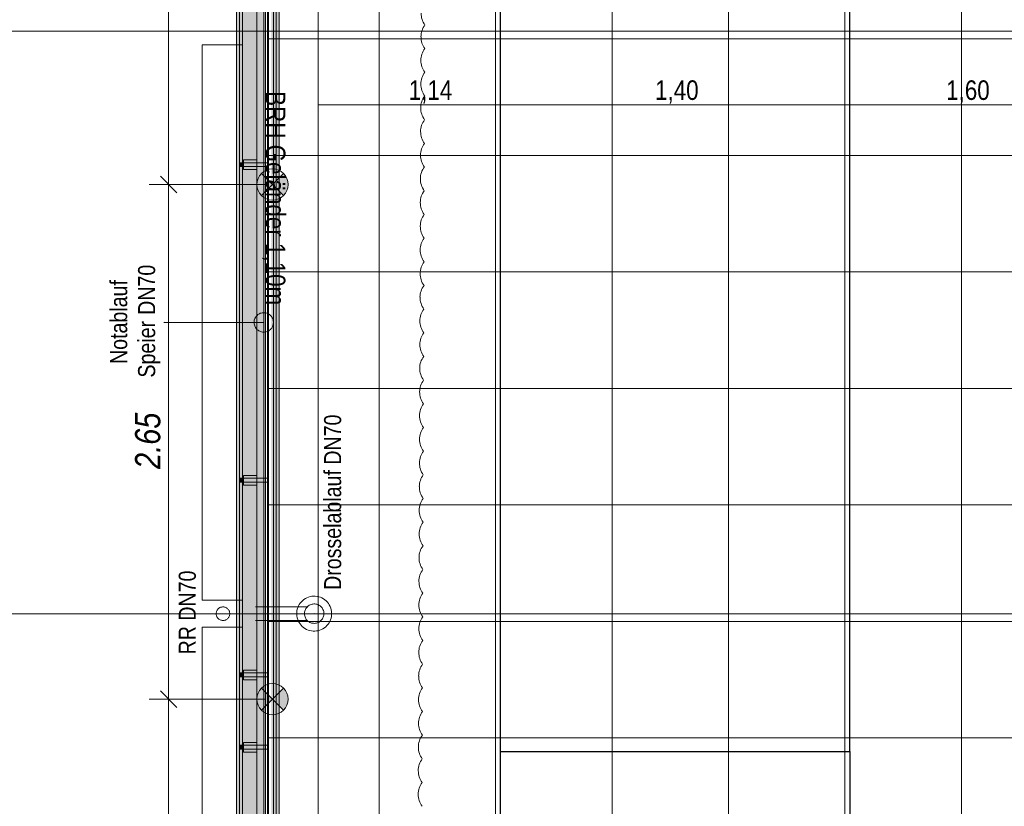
# Model space of a CAD drawing. Extents: x -420 to 300, y 62 to 1112.
# Tile 211 of 256: x -333 to -232, y 530 to 611. Entities that reach past the tile are written whole.
import ezdxf
from ezdxf.lldxf.tags import DXFTag

# ---------------------------------------------------------------- set-up
doc = ezdxf.new("R2010")
doc.units = 0
doc.layers.get('0').update_dxf_attribs({"lineweight": 13})
for name, color, linetype, lineweight, true_color in [('00_ E_ST_Handlaufleuchte', 7, 'Continuous', 13, 0xb2b200), ('00_E_ST_Handlaufleuchte_Bem', 7, 'Continuous', 5, 0x7d7d00), ('00_E_ST_Handlaufleuchte_Kabel', 3, 'Continuous', 18, 0x00ff00), ('00_E_ST_Handlaufleuchte–Handlauf-Position', 7, 'Continuous', 5, 0x0000b2), ('30 -33 Aussenwände- 7 Fassade_ Elemente', 7, 'Continuous', 9, 0x00aacc), ('30 -34 Innenwände- 6 Elemente', 7, 'Continuous', 9, 0xff6633), ('30 -36 Dächer- 3 Dachbeläge', 7, 'Continuous', 15, 0x9999ff), ('30 -36 Dächer- 4 Dachbekleidungen', 7, 'Continuous', 9, 0xccccff), ('60- 61 allgemeine Ausstattung- 4 Terrassen', 9, 'Continuous', 9, 0x808080), ('70 -72 Beschriftung- 1 Beschriftung allgemein', 7, 'Continuous', 9, 0xff6633), ('70 -76 Bemaßung- 2 Allgemein', 9, 'Continuous', 5, 0x808080), ('70 -77 Revision- 2 Wolken', 7, 'Continuous', 18, 0x944cff)]:
    doc.layers.add(name, color=color, linetype=linetype, lineweight=lineweight, true_color=true_color)
for name, color, linetype, lineweight in [('40 -41 Abwasser_Wasser_Gas- 1 Abwasser + sanitäre Anlagen', 7, 'Continuous', 9), ('40 -41 Abwasser_Wasser_Gas- 2 Wasser-1', 7, 'Continuous', 15), ('70 -71 Achsen- 1 Gebäudeachsen', 7, 'STRICHPUNKT2-A06CPUWML0', 18)]:
    doc.layers.add(name, color=color, linetype=linetype, lineweight=lineweight)
doc.styles.get("Standard").update_dxf_attribs({"font": 'ARIALN.TTF'})
tags = doc.linetypes.add('grob-A06CPUWHL0', pattern=[14, 3, -8, 3]).pattern_tags.tags
tags[8:9] = [DXFTag(74, 4), DXFTag(75, 0), DXFTag(340, '0'), DXFTag(46, 0.0), DXFTag(50, 0.0), DXFTag(44, 0.0), DXFTag(45, 0.0)]
tags[6:7] = [DXFTag(74, 4), DXFTag(75, 0), DXFTag(340, '0'), DXFTag(46, 0.0), DXFTag(50, 0.0), DXFTag(44, 0.0), DXFTag(45, 0.0)]
tags[4:5] = [DXFTag(74, 4), DXFTag(75, 0), DXFTag(340, '0'), DXFTag(46, 0.0), DXFTag(50, 0.0), DXFTag(44, 0.0), DXFTag(45, 0.0)]
tags = doc.linetypes.add('STRICHPUNKT2-A06CPUWML0', pattern=[12.7, 6.35, -3.175, 0, -3.175]).pattern_tags.tags
tags[10:11] = [DXFTag(74, 4), DXFTag(75, 0), DXFTag(340, '0'), DXFTag(46, 0.0), DXFTag(50, 0.0), DXFTag(44, 0.0), DXFTag(45, 0.0)]
tags[8:9] = [DXFTag(74, 4), DXFTag(75, 0), DXFTag(340, '0'), DXFTag(46, 0.0), DXFTag(50, 0.0), DXFTag(44, 0.0), DXFTag(45, 0.0)]
tags[6:7] = [DXFTag(74, 4), DXFTag(75, 0), DXFTag(340, '0'), DXFTag(46, 0.0), DXFTag(50, 0.0), DXFTag(44, 0.0), DXFTag(45, 0.0)]
tags[4:5] = [DXFTag(74, 4), DXFTag(75, 0), DXFTag(340, '0'), DXFTag(46, 0.0), DXFTag(50, 0.0), DXFTag(44, 0.0), DXFTag(45, 0.0)]

# ---------------------------------------------------------------- blocks, each defined once
blk = doc.blocks.new('Referenz-A06CPUWNL0', base_point=(-395.24, 76.95))
at = {"layer": '30 -33 Aussenwände- 7 Fassade_ Elemente', "color": 0, "linetype": 'Continuous', "ltscale": 0.13}
for p, q in [((-310.1, 376.65), (-310.1, 766.65)), ((-314.24, 608.05), (-310.7, 608.05)), ((-314.24, 550.85), (-314.24, 608.05)), ((-314.24, 608.05), (-310.1, 608.05)), ((-314.24, 550.85), (-314.24, 608.05)), ((-310.7, 608.05), (-310.7, 550.85)), ((-310.1, 608.05), (-310.1, 550.85)), ((-310.7, 550.85), (-314.24, 550.85)), ((-310.1, 550.85), (-314.24, 550.85)), ((-314.24, 548.05), (-310.7, 548.05)), ((-314.24, 385.85), (-314.24, 548.05)), ((-314.24, 548.05), (-310.1, 548.05)), ((-314.24, 385.85), (-314.24, 548.05)), ((-310.7, 548.05), (-310.7, 385.85)), ((-310.1, 548.05), (-310.1, 385.85))]:
    blk.add_line(p, q, dxfattribs=at)
at = {"layer": '30 -34 Innenwände- 6 Elemente', "color": 0, "linetype": 'Continuous', "ltscale": 0.13}
for p, q in [((-310.1, 766.65), (-310.1, 376.65)), ((-307.9, 378.85), (-307.9, 766.65)), ((-306.9, 766.65), (-306.9, 379.85)), ((-306.3, 380.45), (-306.3, 766.65))]:
    blk.add_line(p, q, dxfattribs=at)
at = {"layer": '30 -36 Dächer- 3 Dachbeläge', "color": 0, "linetype": 'Continuous', "ltscale": 0.15}
for p, q in [((-310.7, 766.05), (-310.7, 376.05)), ((-307.7, 379.05), (-307.7, 766.05))]:
    blk.add_line(p, q, dxfattribs=at)
at = {"layer": '30 -36 Dächer- 3 Dachbeläge', "color": 0, "lineweight": 9}
for p, q in [((-310, 595.9), (-310.4, 595.9)), ((-310, 595.5), (-310, 595.9)), ((-310.4, 595.5), (-310, 595.5)), ((-310.4, 563.4), (-310, 563.4)), ((-310, 563.4), (-310, 563)), ((-310, 563), (-310.4, 563)), ((-310, 543.35), (-310.4, 543.35)), ((-310.4, 542.95), (-310, 542.95)), ((-310, 542.95), (-310, 543.35)), ((-310.4, 535.9), (-310, 535.9)), ((-310, 535.9), (-310, 535.5)), ((-310, 535.5), (-310.4, 535.5))]:
    blk.add_line(p, q, dxfattribs=at)
at = {"layer": '30 -36 Dächer- 3 Dachbeläge', "color": 0, "lineweight": 0}
for points in [[(-310.7, 376.05), (-310.7, 766.05), (-307.7, 376.05)], [(-307.7, 379.05), (-310.7, 766.05), (-307.7, 766.05)], [(-307.7, 376.05), (-310.7, 766.05), (-307.7, 379.05)], [(-310, 595.9), (-310, 595.5), (-310.4, 595.9)], [(-310.4, 595.9), (-310, 595.5), (-310.4, 595.5)], [(-310, 563), (-310, 563.4), (-310.4, 563)], [(-310.4, 563), (-310, 563.4), (-310.4, 563.4)], [(-310, 543.35), (-310, 542.95), (-310.4, 543.35)], [(-310.4, 543.35), (-310, 542.95), (-310.4, 542.95)], [(-310, 535.5), (-310, 535.9), (-310.4, 535.5)], [(-310.4, 535.5), (-310, 535.9), (-310.4, 535.9)]]:
    blk.add_solid(points, dxfattribs=at)
at = {"layer": '30 -36 Dächer- 4 Dachbekleidungen', "color": 0, "linetype": 'Continuous', "ltscale": 0.13}
for p, q in [((-310.4, 766.05), (-310.4, 376.35)), ((-308.6, 378.15), (-308.6, 766.05)), ((-307.4, 766.05), (-307.4, 379.35)), ((-306.6, 380.15), (-306.6, 766.05)), ((-308.6, 596.2), (-310, 596.2)), ((-310, 596.2), (-310, 595.9)), ((-310, 595.5), (-310, 595.9)), ((-310, 595.9), (-308.6, 595.9)), ((-307.4, 595.9), (-308.6, 595.9)), ((-307.4, 595.5), (-307.4, 595.9)), ((-308.6, 595.5), (-310, 595.5)), ((-310, 595.2), (-310, 595.5)), ((-308.6, 595.2), (-310, 595.2)), ((-308.6, 595.5), (-307.4, 595.5)), ((-308.6, 563.7), (-310, 563.7)), ((-310, 563.7), (-310, 563.4)), ((-308.6, 563.4), (-310, 563.4)), ((-310, 563.4), (-310, 563)), ((-308.6, 563.4), (-307.4, 563.4)), ((-307.4, 563.4), (-307.4, 563)), ((-310, 563), (-308.6, 563)), ((-310, 562.7), (-310, 563)), ((-308.6, 562.7), (-310, 562.7)), ((-307.4, 563), (-308.6, 563)), ((-308.6, 543.65), (-310, 543.65)), ((-310, 543.65), (-310, 543.35)), ((-310, 542.95), (-310, 543.35)), ((-310, 543.35), (-308.6, 543.35)), ((-308.6, 542.95), (-310, 542.95)), ((-310, 542.65), (-310, 542.95)), ((-307.4, 543.35), (-308.6, 543.35)), ((-308.6, 542.95), (-307.4, 542.95)), ((-307.4, 542.95), (-307.4, 543.35)), ((-308.6, 542.65), (-310, 542.65)), ((-308.6, 536.2), (-310, 536.2)), ((-310, 536.2), (-310, 535.9)), ((-308.6, 535.9), (-310, 535.9)), ((-310, 535.9), (-310, 535.5)), ((-308.6, 535.9), (-307.4, 535.9)), ((-307.4, 535.9), (-307.4, 535.5)), ((-310, 535.5), (-308.6, 535.5)), ((-310, 535.2), (-310, 535.5)), ((-308.6, 535.2), (-310, 535.2)), ((-307.4, 535.5), (-308.6, 535.5))]:
    blk.add_line(p, q, dxfattribs=at)
at = {"layer": '40 -41 Abwasser_Wasser_Gas- 1 Abwasser + sanitäre Anlagen', "color": 0, "linetype": 'grob-A06CPUWHL0', "ltscale": 0.13}
for p, q in [((-303.41, 550.15), (-308.76, 550.15)), ((-297.61, 549.45), (-302.7, 549.45)), ((-303.41, 548.75), (-308.76, 548.75))]:
    blk.add_line(p, q, dxfattribs=at)
at = {"layer": '40 -41 Abwasser_Wasser_Gas- 1 Abwasser + sanitäre Anlagen', "color": 0, "linetype": 'Continuous', "lineweight": 5, "ltscale": 0.13}
for p, q in [((-302.64, 549.47), (-302.7, 549.45)), ((-302.7, 549.45), (-302.64, 549.44)), ((-302.64, 549.44), (-302.64, 549.47))]:
    blk.add_line(p, q, dxfattribs=at)
at = {"layer": '40 -41 Abwasser_Wasser_Gas- 1 Abwasser + sanitäre Anlagen', "color": 0, "lineweight": 0}
for points in [[(-302.7, 549.45), (-302.64, 549.45), (-302.64, 549.47)], [(-302.7, 549.45), (-302.64, 549.44), (-302.64, 549.45)]]:
    blk.add_solid(points, dxfattribs=at)
at = {"layer": '40 -41 Abwasser_Wasser_Gas- 2 Wasser-1', "color": 0, "linetype": 'Continuous', "ltscale": 0.15}
for p, q in [((-308.16, 580.42), (-308.06, 580.44)), ((-308.06, 580.44), (-307.96, 580.45)), ((-307.96, 580.45), (-307.87, 580.45)), ((-307.87, 580.45), (-307.77, 580.44)), ((-307.77, 580.44), (-307.67, 580.43)), ((-307.67, 580.43), (-307.58, 580.4)), ((-308.9, 579.49), (-308.89, 579.58)), ((-308.9, 579.39), (-308.9, 579.49)), ((-308.89, 579.58), (-308.87, 579.68)), ((-308.87, 579.68), (-308.84, 579.77)), ((-308.84, 579.77), (-308.81, 579.87)), ((-308.81, 579.87), (-308.76, 579.95)), ((-308.76, 579.95), (-308.71, 580.04)), ((-308.71, 580.04), (-308.65, 580.11)), ((-308.65, 580.11), (-308.58, 580.18)), ((-308.58, 580.18), (-308.51, 580.25)), ((-308.51, 580.25), (-308.43, 580.3)), ((-308.43, 580.3), (-308.34, 580.35)), ((-308.34, 580.35), (-308.25, 580.39)), ((-308.25, 580.39), (-308.16, 580.42)), ((-307.58, 580.4), (-307.49, 580.36)), ((-307.49, 580.36), (-307.4, 580.32)), ((-307.4, 580.32), (-307.32, 580.27)), ((-307.32, 580.27), (-307.24, 580.21)), ((-307.24, 580.21), (-307.17, 580.14)), ((-307.17, 580.14), (-307.1, 580.06)), ((-307.1, 580.06), (-307.05, 579.98)), ((-307.05, 579.98), (-307, 579.9)), ((-307, 579.9), (-306.96, 579.81)), ((-306.96, 579.81), (-306.93, 579.71)), ((-306.93, 579.71), (-306.91, 579.62)), ((-306.91, 579.62), (-306.9, 579.52)), ((-306.9, 579.42), (-306.91, 579.32)), ((-306.9, 579.52), (-306.9, 579.42)), ((-308.88, 579.29), (-308.9, 579.39)), ((-308.86, 579.19), (-308.88, 579.29)), ((-308.83, 579.1), (-308.86, 579.19)), ((-308.79, 579.01), (-308.83, 579.1)), ((-308.75, 578.93), (-308.79, 579.01)), ((-308.69, 578.84), (-308.75, 578.93)), ((-308.63, 578.77), (-308.69, 578.84)), ((-308.56, 578.7), (-308.63, 578.77)), ((-308.48, 578.64), (-308.56, 578.7)), ((-308.4, 578.59), (-308.48, 578.64)), ((-308.31, 578.54), (-308.4, 578.59)), ((-308.22, 578.51), (-308.31, 578.54)), ((-308.12, 578.48), (-308.22, 578.51)), ((-308.03, 578.46), (-308.12, 578.48)), ((-307.93, 578.45), (-308.03, 578.46)), ((-307.83, 578.46), (-307.93, 578.45)), ((-307.73, 578.47), (-307.83, 578.46)), ((-307.64, 578.49), (-307.73, 578.47)), ((-307.55, 578.52), (-307.64, 578.49)), ((-307.46, 578.56), (-307.55, 578.52)), ((-307.37, 578.6), (-307.46, 578.56)), ((-307.29, 578.66), (-307.37, 578.6)), ((-307.21, 578.72), (-307.29, 578.66)), ((-307.15, 578.79), (-307.21, 578.72)), ((-307.08, 578.87), (-307.15, 578.79)), ((-307.03, 578.95), (-307.08, 578.87)), ((-306.99, 579.04), (-307.03, 578.95)), ((-306.95, 579.13), (-306.99, 579.04)), ((-306.92, 579.23), (-306.95, 579.13)), ((-306.91, 579.32), (-306.92, 579.23)), ((-303.6, 551.01), (-303.75, 550.92)), ((-303.44, 551.09), (-303.6, 551.01)), ((-303.28, 551.16), (-303.44, 551.09)), ((-303.11, 551.21), (-303.28, 551.16)), ((-302.93, 551.24), (-303.11, 551.21)), ((-302.76, 551.25), (-302.93, 551.24)), ((-302.58, 551.25), (-302.76, 551.25)), ((-302.4, 551.23), (-302.58, 551.25)), ((-302.23, 551.19), (-302.4, 551.23)), ((-302.06, 551.14), (-302.23, 551.19)), ((-301.9, 551.07), (-302.06, 551.14)), ((-301.75, 550.98), (-301.9, 551.07)), ((-312.58, 549.96), (-312.52, 550.01)), ((-312.58, 549.96), (-312.52, 550.01)), ((-312.52, 550.01), (-312.47, 550.05)), ((-312.52, 550.01), (-312.47, 550.05)), ((-312.47, 550.05), (-312.41, 550.08)), ((-312.47, 550.05), (-312.41, 550.08)), ((-312.41, 550.08), (-312.34, 550.11)), ((-312.41, 550.08), (-312.34, 550.11)), ((-312.34, 550.11), (-312.28, 550.13)), ((-312.34, 550.11), (-312.28, 550.13)), ((-312.28, 550.13), (-312.21, 550.14)), ((-312.28, 550.13), (-312.21, 550.14)), ((-312.21, 550.14), (-312.14, 550.15)), ((-312.21, 550.14), (-312.14, 550.15)), ((-312.14, 550.15), (-312.07, 550.15)), ((-312.14, 550.15), (-312.07, 550.15)), ((-312.07, 550.15), (-312.01, 550.15)), ((-312.07, 550.15), (-312.01, 550.15)), ((-312.01, 550.15), (-311.94, 550.14)), ((-312.01, 550.15), (-311.94, 550.14)), ((-311.94, 550.14), (-311.87, 550.12)), ((-311.94, 550.14), (-311.87, 550.12)), ((-311.87, 550.12), (-311.81, 550.09)), ((-311.87, 550.12), (-311.81, 550.09)), ((-311.81, 550.09), (-311.75, 550.06)), ((-311.81, 550.09), (-311.75, 550.06)), ((-311.75, 550.06), (-311.69, 550.02)), ((-311.75, 550.06), (-311.69, 550.02)), ((-311.69, 550.02), (-311.64, 549.98)), ((-311.69, 550.02), (-311.64, 549.98)), ((-304.38, 550.09), (-304.44, 549.92)), ((-304.31, 550.25), (-304.38, 550.09)), ((-304.23, 550.4), (-304.31, 550.25)), ((-304.13, 550.55), (-304.23, 550.4)), ((-304.01, 550.68), (-304.13, 550.55)), ((-303.88, 550.81), (-304.01, 550.68)), ((-303.75, 550.92), (-303.88, 550.81)), ((-303.49, 550.06), (-303.55, 549.98)), ((-303.43, 550.14), (-303.49, 550.06)), ((-303.36, 550.21), (-303.43, 550.14)), ((-303.28, 550.27), (-303.36, 550.21)), ((-303.2, 550.32), (-303.28, 550.27)), ((-303.11, 550.36), (-303.2, 550.32)), ((-303.02, 550.4), (-303.11, 550.36)), ((-302.92, 550.43), (-303.02, 550.4)), ((-302.83, 550.44), (-302.92, 550.43)), ((-302.73, 550.45), (-302.83, 550.44)), ((-302.63, 550.45), (-302.73, 550.45)), ((-302.53, 550.44), (-302.63, 550.45)), ((-302.44, 550.42), (-302.53, 550.44)), ((-302.35, 550.39), (-302.44, 550.42)), ((-302.26, 550.35), (-302.35, 550.39)), ((-302.17, 550.3), (-302.26, 550.35)), ((-302.09, 550.25), (-302.17, 550.3)), ((-302.01, 550.18), (-302.09, 550.25)), ((-301.95, 550.11), (-302.01, 550.18)), ((-301.88, 550.04), (-301.95, 550.11)), ((-301.83, 549.95), (-301.88, 550.04)), ((-301.6, 550.88), (-301.75, 550.98)), ((-301.47, 550.77), (-301.6, 550.88)), ((-301.34, 550.64), (-301.47, 550.77)), ((-301.23, 550.5), (-301.34, 550.64)), ((-301.14, 550.35), (-301.23, 550.5)), ((-301.06, 550.2), (-301.14, 550.35)), ((-300.99, 550.03), (-301.06, 550.2)), ((-300.94, 549.86), (-300.99, 550.03)), ((-312.8, 549.48), (-312.79, 549.54)), ((-312.8, 549.48), (-312.79, 549.54)), ((-312.8, 549.41), (-312.8, 549.48)), ((-312.8, 549.41), (-312.8, 549.48)), ((-312.79, 549.34), (-312.8, 549.41)), ((-312.79, 549.34), (-312.8, 549.41)), ((-312.79, 549.54), (-312.78, 549.61)), ((-312.79, 549.54), (-312.78, 549.61)), ((-312.77, 549.27), (-312.79, 549.34)), ((-312.77, 549.27), (-312.79, 549.34)), ((-312.78, 549.61), (-312.76, 549.68)), ((-312.78, 549.61), (-312.76, 549.68)), ((-312.75, 549.21), (-312.77, 549.27)), ((-312.75, 549.21), (-312.77, 549.27)), ((-312.76, 549.68), (-312.74, 549.74)), ((-312.76, 549.68), (-312.74, 549.74)), ((-312.73, 549.14), (-312.75, 549.21)), ((-312.73, 549.14), (-312.75, 549.21)), ((-312.74, 549.74), (-312.7, 549.8)), ((-312.74, 549.74), (-312.7, 549.8)), ((-312.69, 549.08), (-312.73, 549.14)), ((-312.69, 549.08), (-312.73, 549.14)), ((-312.7, 549.8), (-312.67, 549.86)), ((-312.7, 549.8), (-312.67, 549.86)), ((-312.65, 549.03), (-312.69, 549.08)), ((-312.65, 549.03), (-312.69, 549.08)), ((-312.67, 549.86), (-312.62, 549.91)), ((-312.67, 549.86), (-312.62, 549.91)), ((-312.61, 548.97), (-312.65, 549.03)), ((-312.61, 548.97), (-312.65, 549.03)), ((-312.62, 549.91), (-312.58, 549.96)), ((-312.62, 549.91), (-312.58, 549.96)), ((-312.56, 548.93), (-312.61, 548.97)), ((-312.56, 548.93), (-312.61, 548.97)), ((-311.64, 549.98), (-311.59, 549.93)), ((-311.64, 549.98), (-311.59, 549.93)), ((-311.57, 548.99), (-311.62, 548.94)), ((-311.57, 548.99), (-311.62, 548.94)), ((-311.59, 549.93), (-311.54, 549.88)), ((-311.59, 549.93), (-311.54, 549.88)), ((-311.53, 549.05), (-311.57, 548.99)), ((-311.53, 549.05), (-311.57, 548.99)), ((-311.54, 549.88), (-311.5, 549.82)), ((-311.54, 549.88), (-311.5, 549.82)), ((-311.49, 549.1), (-311.53, 549.05)), ((-311.49, 549.1), (-311.53, 549.05)), ((-311.5, 549.82), (-311.47, 549.76)), ((-311.5, 549.82), (-311.47, 549.76)), ((-311.46, 549.16), (-311.49, 549.1)), ((-311.46, 549.16), (-311.49, 549.1)), ((-311.47, 549.76), (-311.44, 549.7)), ((-311.47, 549.76), (-311.44, 549.7)), ((-311.43, 549.23), (-311.46, 549.16)), ((-311.43, 549.23), (-311.46, 549.16)), ((-311.44, 549.7), (-311.42, 549.63)), ((-311.44, 549.7), (-311.42, 549.63)), ((-311.42, 549.29), (-311.43, 549.23)), ((-311.42, 549.29), (-311.43, 549.23)), ((-311.42, 549.63), (-311.41, 549.57)), ((-311.42, 549.63), (-311.41, 549.57)), ((-311.4, 549.36), (-311.42, 549.29)), ((-311.4, 549.36), (-311.42, 549.29)), ((-311.41, 549.57), (-311.4, 549.5)), ((-311.41, 549.57), (-311.4, 549.5)), ((-311.4, 549.5), (-311.4, 549.43)), ((-311.4, 549.5), (-311.4, 549.43)), ((-311.4, 549.43), (-311.4, 549.36)), ((-311.4, 549.43), (-311.4, 549.36)), ((-304.49, 549.57), (-304.5, 549.39)), ((-304.5, 549.39), (-304.48, 549.22)), ((-304.47, 549.75), (-304.49, 549.57)), ((-304.48, 549.22), (-304.45, 549.04)), ((-304.44, 549.92), (-304.47, 549.75)), ((-304.45, 549.04), (-304.4, 548.87)), ((-303.68, 549.62), (-303.7, 549.52)), ((-303.7, 549.52), (-303.7, 549.42)), ((-303.7, 549.42), (-303.69, 549.32)), ((-303.69, 549.32), (-303.67, 549.23)), ((-303.66, 549.71), (-303.68, 549.62)), ((-303.67, 549.23), (-303.64, 549.13)), ((-303.63, 549.81), (-303.66, 549.71)), ((-303.64, 549.13), (-303.61, 549.04)), ((-303.59, 549.9), (-303.63, 549.81)), ((-303.61, 549.04), (-303.56, 548.95)), ((-303.55, 549.98), (-303.59, 549.9)), ((-302.7, 549.45), (-298.86, 549.45)), ((-301.85, 548.93), (-301.8, 549.01)), ((-301.79, 549.87), (-301.83, 549.95)), ((-301.8, 549.01), (-301.76, 549.1)), ((-301.75, 549.77), (-301.79, 549.87)), ((-301.76, 549.1), (-301.73, 549.19)), ((-301.72, 549.68), (-301.75, 549.77)), ((-301.73, 549.19), (-301.71, 549.29)), ((-301.71, 549.58), (-301.72, 549.68)), ((-301.7, 549.49), (-301.71, 549.58)), ((-301.71, 549.29), (-301.7, 549.39)), ((-301.7, 549.39), (-301.7, 549.49)), ((-301.01, 548.82), (-300.96, 548.99)), ((-300.96, 548.99), (-300.92, 549.16)), ((-300.91, 549.69), (-300.94, 549.86)), ((-300.92, 549.16), (-300.9, 549.34)), ((-300.9, 549.51), (-300.91, 549.69)), ((-300.9, 549.34), (-300.9, 549.51)), ((-312.51, 548.88), (-312.56, 548.93)), ((-312.51, 548.88), (-312.56, 548.93)), ((-312.45, 548.85), (-312.51, 548.88)), ((-312.45, 548.85), (-312.51, 548.88)), ((-312.39, 548.82), (-312.45, 548.85)), ((-312.39, 548.82), (-312.45, 548.85)), ((-312.32, 548.79), (-312.39, 548.82)), ((-312.32, 548.79), (-312.39, 548.82)), ((-312.26, 548.77), (-312.32, 548.79)), ((-312.26, 548.77), (-312.32, 548.79)), ((-312.19, 548.76), (-312.26, 548.77)), ((-312.19, 548.76), (-312.26, 548.77)), ((-312.12, 548.75), (-312.19, 548.76)), ((-312.12, 548.75), (-312.19, 548.76)), ((-312.05, 548.75), (-312.12, 548.75)), ((-312.05, 548.75), (-312.12, 548.75)), ((-311.98, 548.76), (-312.05, 548.75)), ((-311.98, 548.76), (-312.05, 548.75)), ((-311.92, 548.78), (-311.98, 548.76)), ((-311.92, 548.78), (-311.98, 548.76)), ((-311.85, 548.8), (-311.92, 548.78)), ((-311.85, 548.8), (-311.92, 548.78)), ((-311.79, 548.83), (-311.85, 548.8)), ((-311.79, 548.83), (-311.85, 548.8)), ((-311.73, 548.86), (-311.79, 548.83)), ((-311.73, 548.86), (-311.79, 548.83)), ((-311.67, 548.9), (-311.73, 548.86)), ((-311.67, 548.9), (-311.73, 548.86)), ((-311.62, 548.94), (-311.67, 548.9)), ((-311.62, 548.94), (-311.67, 548.9)), ((-304.4, 548.87), (-304.34, 548.71)), ((-304.34, 548.71), (-304.26, 548.55)), ((-304.26, 548.55), (-304.16, 548.4)), ((-304.16, 548.4), (-304.05, 548.27)), ((-304.05, 548.27), (-303.93, 548.14)), ((-303.93, 548.14), (-303.79, 548.03)), ((-303.79, 548.03), (-303.65, 547.92)), ((-303.56, 548.95), (-303.51, 548.87)), ((-303.51, 548.87), (-303.45, 548.79)), ((-303.45, 548.79), (-303.38, 548.72)), ((-303.38, 548.72), (-303.31, 548.66)), ((-303.31, 548.66), (-303.23, 548.6)), ((-303.23, 548.6), (-303.14, 548.56)), ((-303.14, 548.56), (-303.05, 548.52)), ((-303.05, 548.52), (-302.96, 548.49)), ((-302.96, 548.49), (-302.86, 548.47)), ((-302.86, 548.47), (-302.76, 548.46)), ((-302.76, 548.46), (-302.67, 548.45)), ((-302.67, 548.45), (-302.57, 548.46)), ((-302.57, 548.46), (-302.47, 548.48)), ((-302.47, 548.48), (-302.38, 548.51)), ((-302.38, 548.51), (-302.29, 548.54)), ((-302.29, 548.54), (-302.2, 548.59)), ((-302.2, 548.59), (-302.12, 548.64)), ((-302.12, 548.64), (-302.04, 548.7)), ((-302.04, 548.7), (-301.97, 548.77)), ((-301.97, 548.77), (-301.9, 548.84)), ((-301.9, 548.84), (-301.85, 548.93)), ((-301.8, 547.89), (-301.65, 547.99)), ((-301.65, 547.99), (-301.51, 548.1)), ((-301.51, 548.1), (-301.38, 548.22)), ((-301.38, 548.22), (-301.27, 548.36)), ((-301.27, 548.36), (-301.17, 548.5)), ((-301.17, 548.5), (-301.08, 548.66)), ((-301.08, 548.66), (-301.01, 548.82)), ((-303.65, 547.92), (-303.49, 547.84)), ((-303.49, 547.84), (-303.33, 547.77)), ((-303.33, 547.77), (-303.16, 547.71)), ((-303.16, 547.71), (-302.99, 547.68)), ((-302.99, 547.68), (-302.82, 547.66)), ((-302.82, 547.66), (-302.64, 547.65)), ((-302.64, 547.65), (-302.46, 547.67)), ((-302.46, 547.67), (-302.29, 547.7)), ((-302.29, 547.7), (-302.12, 547.75)), ((-302.12, 547.75), (-301.95, 547.81)), ((-301.95, 547.81), (-301.8, 547.89))]:
    blk.add_line(p, q, dxfattribs=at)
at = {"layer": '60- 61 allgemeine Ausstattung- 4 Terrassen', "color": 0}
for p, q in [((-307.5, 379.25), (-307.5, 766.05)), ((-296, 379.25), (-296, 766.05)), ((-284, 379.25), (-284, 766.05)), ((-272, 379.25), (-272, 766.05)), ((-260, 379.25), (-260, 766.05)), ((-248, 379.25), (-248, 766.05)), ((-236, 379.25), (-236, 766.05)), ((-307.5, 608.65), (3.5, 608.65)), ((-307.5, 596.65), (3.5, 596.65)), ((-307.5, 584.65), (3.5, 584.65)), ((-307.5, 572.65), (3.5, 572.65)), ((-307.5, 560.65), (3.5, 560.65)), ((-307.5, 548.65), (3.5, 548.65)), ((-307.5, 536.65), (3.5, 536.65))]:
    blk.add_line(p, q, dxfattribs=at)
at = {"layer": '60- 61 allgemeine Ausstattung- 4 Terrassen', "color": 0, "linetype": 'grob-A06CPUWHL0', "lineweight": 25, "ltscale": 0.25}
for p, q in [((-283.5, 535.25), (-283.5, 667.25)), ((-247.5, 535.25), (-247.5, 667.25)), ((-283.5, 535.25), (-247.5, 535.25)), ((-283.5, 487.25), (-283.5, 535.25)), ((-247.5, 535.25), (-247.5, 487.25))]:
    blk.add_line(p, q, dxfattribs=at)
at = {"layer": '70 -71 Achsen- 1 Gebäudeachsen', "color": 0, "linetype": 'STRICHPUNKT2-A06CPUWML0', "ltscale": 0.18}
for p, q in [((-302.3, 1084.39), (-302.3, 84.95)), ((-387.24, 609.45), (76.5, 609.45)), ((-387.24, 549.45), (76.5, 549.45))]:
    blk.add_line(p, q, dxfattribs=at)
at = {"layer": '70 -72 Beschriftung- 1 Beschriftung allgemein', "color": 0, "linetype": 'Continuous', "lineweight": 5, "ltscale": 0.13}
for p, q in [((-318.19, 579.45), (-318.13, 579.47)), ((-318.13, 579.44), (-318.19, 579.45)), ((-318.13, 579.47), (-318.13, 579.44))]:
    blk.add_line(p, q, dxfattribs=at)
at = {"layer": '70 -72 Beschriftung- 1 Beschriftung allgemein', "color": 0, "linetype": 'Continuous', "ltscale": 0.13}
blk.add_line((-307.9, 579.45), (-318.19, 579.45), dxfattribs=at)
at = {"layer": '70 -72 Beschriftung- 1 Beschriftung allgemein', "color": 0, "lineweight": 0}
for points in [[(-318.13, 579.45), (-318.19, 579.45), (-318.13, 579.47)], [(-318.13, 579.45), (-318.13, 579.44), (-318.19, 579.45)]]:
    blk.add_solid(points, dxfattribs=at)
at = {"layer": '70 -76 Bemaßung- 2 Allgemein', "color": 0, "linetype": 'Continuous', "ltscale": 0.13}
for p, q in [((-302.31, 601.85), (-302.29, 601.87)), ((-302.31, 601.86), (-302.28, 601.86)), ((-302.3, 601.82), (-302.3, 601.88)), ((-279.52, 601.86), (-302.28, 601.86)), ((-279.49, 601.86), (-279.52, 601.86)), ((-279.49, 601.87), (-279.51, 601.85)), ((-279.51, 601.85), (-279.49, 601.87)), ((-279.51, 601.86), (-279.48, 601.86)), ((-279.5, 601.82), (-279.5, 601.88)), ((-279.5, 601.82), (-279.5, 601.88)), ((-251.52, 601.86), (-279.48, 601.86)), ((-251.49, 601.86), (-251.52, 601.86)), ((-251.51, 601.85), (-251.49, 601.87)), ((-251.49, 601.87), (-251.51, 601.85)), ((-251.51, 601.86), (-251.48, 601.86)), ((-251.5, 601.82), (-251.5, 601.88)), ((-251.5, 601.82), (-251.5, 601.88)), ((-219.52, 601.86), (-251.48, 601.86))]:
    blk.add_line(p, q, dxfattribs=at)
at = {"layer": '70 -77 Revision- 2 Wolken', "color": 0, "linetype": 'Continuous', "ltscale": 0.18}
for centre, major_axis in [((-289.65, 611.29), (-2.03, 0.01)), ((-289.66, 608.86), (-1.62, 1.23)), ((-289.66, 608.86), (-2.03, 0.01)), ((-289.67, 606.42), (-1.62, 1.23)), ((-289.67, 606.42), (-2.03, 0.01)), ((-289.68, 603.98), (-1.62, 1.23)), ((-289.68, 603.98), (-2.03, 0.01)), ((-289.69, 601.54), (-1.62, 1.23)), ((-289.69, 601.54), (-2.03, 0.01)), ((-289.7, 599.1), (-1.62, 1.23)), ((-289.7, 599.1), (-2.03, 0.01)), ((-289.71, 596.66), (-1.62, 1.23)), ((-289.71, 596.66), (-2.03, 0.01)), ((-289.72, 594.23), (-1.62, 1.23)), ((-289.72, 594.23), (-2.03, 0.01)), ((-289.73, 591.79), (-1.62, 1.23)), ((-289.73, 591.79), (-2.03, 0.01)), ((-289.73, 589.35), (-1.62, 1.23)), ((-289.73, 589.35), (-2.03, 0.01)), ((-289.74, 586.91), (-1.62, 1.23)), ((-289.74, 586.91), (-2.03, 0.01)), ((-289.75, 584.47), (-1.62, 1.23)), ((-289.75, 584.47), (-2.03, 0.01)), ((-289.76, 582.03), (-1.62, 1.23)), ((-289.76, 582.03), (-2.03, 0.01)), ((-289.77, 579.6), (-1.62, 1.23)), ((-289.77, 579.6), (-2.03, 0.01)), ((-289.78, 577.16), (-1.62, 1.23)), ((-289.78, 577.16), (-2.03, 0.01)), ((-289.79, 574.72), (-1.62, 1.23)), ((-289.79, 574.72), (-2.03, 0.01)), ((-289.8, 572.28), (-1.62, 1.23)), ((-289.8, 572.28), (-2.03, 0.01)), ((-289.81, 569.84), (-1.62, 1.23)), ((-289.81, 569.84), (-2.03, 0.01)), ((-289.81, 567.4), (-1.62, 1.23)), ((-289.81, 567.4), (-2.03, 0.01)), ((-289.82, 564.97), (-1.62, 1.23)), ((-289.82, 564.97), (-2.03, 0.01)), ((-289.83, 562.53), (-1.62, 1.23)), ((-289.83, 562.53), (-2.03, 0.01)), ((-289.84, 560.09), (-1.62, 1.23)), ((-289.84, 560.09), (-2.03, 0.01)), ((-289.85, 557.65), (-1.62, 1.23)), ((-289.85, 557.65), (-2.03, 0.01)), ((-289.86, 555.21), (-1.62, 1.23)), ((-289.86, 555.21), (-2.03, 0.01)), ((-289.87, 552.77), (-1.62, 1.23)), ((-289.87, 552.77), (-2.03, 0.01)), ((-289.88, 550.34), (-1.62, 1.23)), ((-289.88, 550.34), (-2.03, 0.01)), ((-289.88, 547.9), (-1.62, 1.23)), ((-289.88, 547.9), (-2.03, 0.01)), ((-289.89, 545.46), (-1.62, 1.23)), ((-289.89, 545.46), (-2.03, 0.01)), ((-289.9, 543.02), (-1.62, 1.23)), ((-289.9, 543.02), (-2.03, 0.01)), ((-289.91, 540.58), (-1.62, 1.23)), ((-289.91, 540.58), (-2.03, 0.01)), ((-289.92, 538.14), (-1.62, 1.23)), ((-289.92, 538.14), (-2.03, 0.01)), ((-289.93, 535.7), (-1.62, 1.23)), ((-289.93, 535.7), (-2.03, 0.01)), ((-289.94, 533.27), (-1.62, 1.23)), ((-289.94, 533.27), (-2.03, 0.01)), ((-289.95, 530.83), (-1.62, 1.23)), ((-289.95, 530.83), (-2.03, 0.01))]:
    blk.add_ellipse(centre, major_axis=major_axis, ratio=1, start_param=0, end_param=0.643501, dxfattribs=at)
at = {"layer": '70 -72 Beschriftung- 1 Beschriftung allgemein', "color": 0, "linetype": 'Continuous', "ltscale": 0.13, "attachment_point": 1}
for s, insert, char_height, rotation in [('{\\fArial Narrow;BRH Geländer 1,10m}', (-305.67, 603.27), 2.0138, 270), ('{\\fArial Narrow;Notablauf}', (-323.73, 575.17), 1.7621, 90), ('{\\fArial Narrow;DN70}', (-320.85, 580.23), 1.7621, 90), ('{\\fArial Narrow;Speier}', (-320.85, 573.77), 1.7621, 90), ('{\\fArial Narrow;Drosselablauf DN70}', (-301.68, 551.9), 1.7621, 90), ('{\\fArial Narrow;RR DN70}', (-316.66, 545.26), 1.7621, 90), ('{\\fArial Narrow;RR DN70}', (-316.66, 545.26), 1.7621, 90)]:
    blk.add_mtext(s, dxfattribs=dict(at, insert=insert, char_height=char_height, rotation=rotation))
at = {"layer": '70 -76 Bemaßung- 2 Allgemein', "color": 0, "linetype": 'Continuous', "ltscale": 0.13, "char_height": 2.0138, "attachment_point": 1}
for s, insert in [('{\\fArial Narrow;1,14}', (-292.96, 604.38)), ('{\\fArial Narrow;1,40}', (-267.57, 604.38)), ('{\\fArial Narrow;1,60}', (-237.57, 604.38))]:
    blk.add_mtext(s, dxfattribs=dict(at, insert=insert))
blk = doc.blocks.new('Blockreferenz-A06CPUXRL0', base_point=(-308.6, 539.05))
at = {"lineweight": -2}
for points in [[(-308.13, 541.79), (-307, 540.65), (-308.13, 539.52), (-308.39, 539.85), (-308.55, 540.24), (-308.6, 540.65), (-308.55, 541.07), (-308.39, 541.46)], [(-307, 540.65), (-305.86, 541.79), (-305.6, 541.46), (-305.44, 541.07), (-305.39, 540.65), (-305.44, 540.24), (-305.6, 539.85), (-305.86, 539.52)]]:
    blk.add_hatch(color=0, dxfattribs=at).paths.add_polyline_path(points)
at = {"color": 0, "lineweight": -2}
for p, q in [((-308.13, 539.52), (-305.86, 541.79)), ((-308.13, 541.79), (-305.86, 539.52))]:
    blk.add_line(p, q, dxfattribs=at)
blk.add_circle((-307, 540.65), 1.61, dxfattribs=at)
blk = doc.blocks.new('Blockreferenz-A06CPUXTL0', base_point=(-308.6, 592.05))
at = {"lineweight": -2}
for points in [[(-308.13, 594.79), (-307, 593.65), (-308.13, 592.52), (-308.39, 592.85), (-308.55, 593.24), (-308.6, 593.65), (-308.55, 594.07), (-308.39, 594.46)], [(-307, 593.65), (-305.86, 594.79), (-305.6, 594.46), (-305.44, 594.07), (-305.39, 593.65), (-305.44, 593.24), (-305.6, 592.85), (-305.86, 592.52)]]:
    blk.add_hatch(color=0, dxfattribs=at).paths.add_polyline_path(points)
at = {"color": 0, "lineweight": -2}
for p, q in [((-308.13, 592.52), (-305.86, 594.79)), ((-308.13, 594.79), (-305.86, 592.52))]:
    blk.add_line(p, q, dxfattribs=at)
blk.add_circle((-307, 593.65), 1.61, dxfattribs=at)
blk = doc.blocks.new('Maß-A06CPUZBL0', base_point=(-321.16, 486.8))
at = {"color": 0, "linetype": 'ByBlock', "lineweight": -2, "ltscale": 0.13}
for p, q in [((-318.55, 541.5), (-316.85, 539.8)), ((-319.7, 540.65), (-307.7, 540.65)), ((-317.7, 487.65), (-317.7, 540.65)), ((-318.55, 488.5), (-316.85, 486.8)), ((-319.7, 487.65), (-307.7, 487.65))]:
    blk.add_line(p, q, dxfattribs=at)
at = {"color": 0, "linetype": 'ByBlock', "lineweight": -2, "ltscale": 0.13, "insert": (-321.16, 511.36), "char_height": 2.6, "attachment_point": 1, "rotation": 90}
blk.add_mtext('{\\fArial Narrow|b0|i1;2.65}', dxfattribs=at)
blk = doc.blocks.new('Maß-A06CPUZDL0', base_point=(-321.16, 539.8))
at = {"color": 0, "linetype": 'ByBlock', "lineweight": -2, "ltscale": 0.13}
for p, q in [((-319.7, 593.65), (-307.7, 593.65)), ((-318.55, 594.5), (-316.85, 592.8)), ((-317.7, 540.65), (-317.7, 593.65)), ((-318.55, 541.5), (-316.85, 539.8)), ((-319.7, 540.65), (-307.7, 540.65))]:
    blk.add_line(p, q, dxfattribs=at)
at = {"color": 0, "linetype": 'ByBlock', "lineweight": -2, "ltscale": 0.13, "insert": (-321.16, 564.36), "char_height": 2.6, "attachment_point": 1, "rotation": 90}
blk.add_mtext('{\\fArial Narrow|b0|i1;2.65}', dxfattribs=at)
blk = doc.blocks.new('Maß-A06CPUZFL0', base_point=(-321.16, 592.8))
at = {"color": 0, "linetype": 'ByBlock', "lineweight": -2, "ltscale": 0.13}
for p, q in [((-318.55, 647.5), (-316.85, 645.8)), ((-319.7, 646.65), (-307.7, 646.65)), ((-317.7, 593.65), (-317.7, 646.65)), ((-319.7, 593.65), (-307.7, 593.65)), ((-318.55, 594.5), (-316.85, 592.8))]:
    blk.add_line(p, q, dxfattribs=at)
at = {"color": 0, "linetype": 'ByBlock', "lineweight": -2, "ltscale": 0.13, "insert": (-321.16, 617.36), "char_height": 2.6, "attachment_point": 1, "rotation": 90}
blk.add_mtext('{\\fArial Narrow|b0|i1;2.65}', dxfattribs=at)
blk = doc.blocks.new('Polygon-A06CPUZPL0', base_point=(-307.1, 260.85))
at = {"linetype": 'ByBlock', "lineweight": -2, "ltscale": 0.13}
blk.add_hatch(color=0, dxfattribs=at).paths.add_polyline_path([(-59.9, 260.85), (-232.9, 260.85), (-232.9, 261.65), (-60.7, 261.65), (-60.7, 379.65), (-307.1, 379.65), (-307.1, 763.75), (-306.3, 763.75), (-306.3, 380.45), (-59.9, 380.45)])
blk = doc.blocks.new('Polylinie-A06CPV6BL0', base_point=(-307, 434.65))
at = {"color": 0, "linetype": 'ByBlock', "lineweight": -2, "ltscale": 0.18}
blk.add_solid([(-307, 697.45), (-306.8, 697.45), (-306.78, 434.66), (-306.58, 434.86)], dxfattribs=at)

msp = doc.modelspace()

# ---------------------------------------------------------------- block references
at = {"color": 8, "lineweight": 13, "ltscale": 0.13, "true_color": 0x808080}
msp.add_blockref('Referenz-A06CPUWNL0', (-395.24, 76.95), dxfattribs=at)
at = {"layer": '00_ E_ST_Handlaufleuchte', "ltscale": 0.13}
for name, p in [('Blockreferenz-A06CPUXTL0', (-308.6, 592.05)), ('Blockreferenz-A06CPUXRL0', (-308.6, 539.05))]:
    msp.add_blockref(name, p, dxfattribs=at)
at = {"layer": '00_E_ST_Handlaufleuchte_Bem', "ltscale": 0.13}
for name, p in [('Maß-A06CPUZFL0', (-321.16, 592.8)), ('Maß-A06CPUZDL0', (-321.16, 539.8)), ('Maß-A06CPUZBL0', (-321.16, 486.8))]:
    msp.add_blockref(name, p, dxfattribs=at)
at = {"layer": '00_E_ST_Handlaufleuchte_Kabel', "ltscale": 0.18}
msp.add_blockref('Polylinie-A06CPV6BL0', (-307, 434.65), dxfattribs=at)
at = {"layer": '00_E_ST_Handlaufleuchte–Handlauf-Position', "ltscale": 0.13}
msp.add_blockref('Polygon-A06CPUZPL0', (-307.1, 260.85), dxfattribs=at)

doc.saveas('drawing.dxf')
